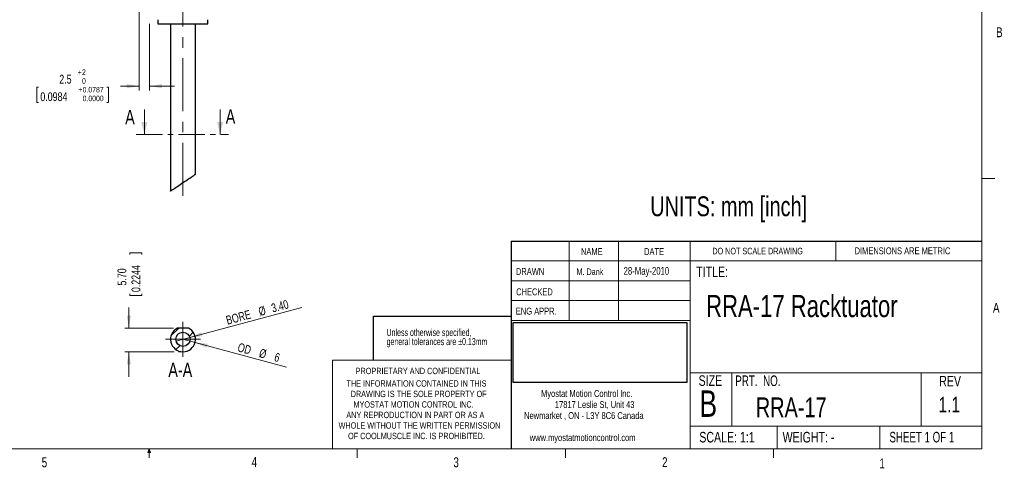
# Model space of a CAD drawing. Header units: millimetres. Extents: x 11 to 421, y 5 to 275.
# Tile 2 of 4: x 185 to 421, y 5 to 113. Entities that reach past the tile are written whole.
import ezdxf

# ---------------------------------------------------------------- set-up
doc = ezdxf.new("R2010")
doc.units = ezdxf.units.MM
doc.linetypes.add('CENTER', pattern=[10.16, 6.35, -1.27, 1.27, -1.27])
doc.linetypes.add('CENTERX2', pattern=[20.32, 12.7, -2.54, 2.54, -2.54])
doc.layers.add('FORMAT', color=7, linetype='Continuous')
doc.styles.add('SLDTEXTSTYLE0', font='TXT', dxfattribs={"width": 0.75})
doc.styles.add('SLDTEXTSTYLE1', font='TXT', dxfattribs={"width": 0.694444})
doc.styles.add('SLDTEXTSTYLE2', font='TXT', dxfattribs={"width": 0.6875})
doc.styles.add('SLDTEXTSTYLE3', font='TXT', dxfattribs={"width": 0.592105})
doc.dimstyles.new('SLDDIMSTYLE1', dxfattribs={"dimtxt": 2.116667, "dimasz": 3, "dimexe": 0, "dimexo": 0.0625, "dimgap": 0.529167, "dimtad": 0, "dimdec": 1, "dimrnd": 1e-09, "dimzin": 12, "dimdsep": 46, "dimtxsty": 'SLDTEXTSTYLE0', "dimsah": 1, "dimcen": 0.09, "dimadec": 0, "dimazin": 0, "dimtol": 1, "dimtp": 2, "dimtfac": 0.625, "dimtdec": 1, "dimtofl": 0, "dimtmove": 0, "dimatfit": 3, "dimfxl": 1, "dimtolj": 1, "dimtzin": 0, "dimarcsym": 0})
doc.dimstyles.new('SLDDIMSTYLE11', dxfattribs={"dimtxt": 2.116667, "dimasz": 3, "dimexe": 0, "dimexo": 0.0625, "dimgap": 0.529167, "dimtad": 2, "dimrnd": 1e-09, "dimzin": 12, "dimdsep": 46, "dimtxsty": 'SLDTEXTSTYLE0', "dimsah": 1, "dimcen": 0.09, "dimadec": 0, "dimazin": 0, "dimtfac": 1, "dimtofl": 0, "dimtmove": 0, "dimatfit": 3, "dimfxl": 1, "dimtolj": 1, "dimtzin": 12, "dimarcsym": 0})
doc.dimstyles.new('SLDDIMSTYLE12', dxfattribs={"dimtxt": 2.116667, "dimasz": 3, "dimexe": 0, "dimexo": 0.0625, "dimgap": 0.529167, "dimtad": 2, "dimrnd": 1e-09, "dimzin": 4, "dimdsep": 46, "dimtxsty": 'SLDTEXTSTYLE0', "dimsah": 1, "dimcen": 0.09, "dimadec": 0, "dimazin": 0, "dimtfac": 1, "dimtmove": 0, "dimatfit": 3, "dimfxl": 1, "dimtolj": 1, "dimtzin": 12, "dimarcsym": 0})
doc.dimstyles.new('SLDDIMSTYLE2', dxfattribs={"dimtxt": 2.116667, "dimasz": 3, "dimexe": 0, "dimexo": 0.0625, "dimgap": 0.529167, "dimtad": 0, "dimrnd": 1e-09, "dimzin": 4, "dimdsep": 46, "dimtxsty": 'SLDTEXTSTYLE0', "dimsah": 1, "dimcen": 0.09, "dimadec": 0, "dimazin": 0, "dimtfac": 1, "dimtofl": 0, "dimtmove": 0, "dimatfit": 3, "dimfxl": 1, "dimtolj": 1, "dimtzin": 12, "dimarcsym": 0})
picture_1 = doc.add_image_def('image1.bmp', size_in_pixel=(895, 310))

# ---------------------------------------------------------------- blocks, each defined once
blk = doc.blocks.new('SW_NOTE_0')
at = {"color": 0, "linetype": 'Continuous', "lineweight": 0, "char_height": 1.651, "attachment_point": 1, "style": 'SLDTEXTSTYLE0'}
for s, insert in [('Myostat Motion Control Inc.', (0, 2.13)), ('17817 Leslie St, Unit 43', (3.32, -0.52)), ('Newmarket , ON - L3Y 8C6 Canada', (-4.09, -3.17)), ('www.myostatmotioncontrol.com', (-2.73, -8.48))]:
    blk.add_mtext(s, dxfattribs=dict(at, insert=insert))
blk = doc.blocks.new('SW_NOTE_1')
at = {"color": 0, "linetype": 'Continuous', "lineweight": 0, "char_height": 1.524, "attachment_point": 1, "style": 'SLDTEXTSTYLE0'}
for s, insert in [('THE INFORMATION CONTAINED IN THIS', (0, 1.96)), ('DRAWING IS THE SOLE PROPERTY OF', (1, -0.56)), ('MYOSTAT MOTION CONTROL INC. ', (1.67, -3.08)), ('ANY REPRODUCTION IN PART OR AS A', (-0.04, -5.61)), ('WHOLE WITHOUT THE WRITTEN PERMISSION', (-1.91, -8.13)), ('OF COOLMUSCLE INC. IS PROHIBITED.', (0.37, -10.66))]:
    blk.add_mtext(s, dxfattribs=dict(at, insert=insert))
blk = doc.blocks.new('SW_NOTE_2')
at = {"color": 0, "linetype": 'Continuous', "lineweight": 0, "char_height": 1.7, "attachment_point": 1, "style": 'SLDTEXTSTYLE3'}
for s, insert in [('Unless otherwise specified, ', (0, 2.19)), ('general tolerances are ±0.13mm', (0, -0.01))]:
    blk.add_mtext(s, dxfattribs=dict(at, insert=insert))
blk = doc.blocks.new('*D5')
at = {"color": 7, "linetype": 'Continuous', "lineweight": 0}
for p, q in [((213.56, 131.6), (213.56, 96.08)), ((216.06, 112.05), (216.06, 96.08)), ((213.56, 97.08), (209.06, 97.08)), ((216.06, 97.08), (222.06, 97.08)), ((188.94, 96.83), (188.94, 93.13)), ((188.94, 96.83), (189.37, 96.83)), ((206.18, 96.83), (205.76, 96.83)), ((206.18, 96.83), (206.18, 93.13)), ((188.94, 93.13), (189.37, 93.13)), ((206.18, 93.13), (205.76, 93.13))]:
    blk.add_line(p, q, dxfattribs=at)
for points in [[(213.56, 97.08), (210.56, 97.58), (210.56, 96.58)], [(216.06, 97.08), (219.06, 96.58), (219.06, 97.58)]]:
    blk.add_solid(points, dxfattribs=at)
at = {"color": 7, "linetype": 'Continuous', "lineweight": 0, "attachment_point": 1, "style": 'SLDTEXTSTYLE0'}
for s, insert, char_height in [('2.5', (194.35, 99.81), 2.117), ('+', (198.74, 101.1), 1.32), ('2', (199.81, 101.1), 1.32), ('0', (199.81, 99), 1.32), ('0.0984', (189.8, 95.61), 2.117), ('+', (198.89, 96.9), 1.32), ('0.0787', (199.95, 96.9), 1.323), ('0.0000', (199.95, 94.8), 1.323)]:
    blk.add_mtext(s, dxfattribs=dict(at, insert=insert, char_height=char_height))
blk = doc.blocks.new('*D26')
at = {"color": 7, "linetype": 'Continuous', "lineweight": 0}
for p, q in [((211.32, 57.07), (214.17, 57.07)), ((211.32, 57.07), (211.32, 56.64)), ((214.17, 57.07), (214.17, 56.64)), ((211.32, 46.76), (211.32, 47.19)), ((211.32, 46.76), (214.17, 46.76)), ((214.17, 46.76), (214.17, 47.19)), ((211.06, 38.97), (211.06, 43.88)), ((221.76, 38.97), (210.06, 38.97)), ((221.95, 33.27), (210.06, 33.27)), ((211.06, 33.27), (211.06, 27.27))]:
    blk.add_line(p, q, dxfattribs=at)
for points in [[(211.06, 38.97), (211.56, 41.97), (210.56, 41.97)], [(211.06, 33.27), (210.56, 30.27), (211.56, 30.27)]]:
    blk.add_solid(points, dxfattribs=at)
at = {"color": 7, "linetype": 'Continuous', "lineweight": 0, "char_height": 2.117, "attachment_point": 1, "rotation": 90, "style": 'SLDTEXTSTYLE0'}
for s, insert in [('5.70', (208.34, 49.18)), ('0.2244', (211.7, 47.61))]:
    blk.add_mtext(s, dxfattribs=dict(at, insert=insert))
blk = doc.blocks.new('*D27')
at = {"color": 7, "linetype": 'Continuous', "lineweight": 0}
for q in [(224.06, 36.27), (248.91, 29.61)]:
    blk.add_line((226.96, 35.49), q, dxfattribs=at)
blk.add_solid([(226.96, 35.49), (229.73, 34.23), (229.99, 35.2)], dxfattribs=at)
at = {"color": 7, "linetype": 'Continuous', "lineweight": 0, "char_height": 2.117, "attachment_point": 1, "rotation": 345, "style": 'SLDTEXTSTYLE0'}
for s, insert in [('OD ', (237.58, 35.46)), ('%%c', (242.73, 34.08)), (' 6', (245.82, 33.26))]:
    blk.add_mtext(s, dxfattribs=dict(at, insert=insert))
blk = doc.blocks.new('*D28')
at = {"color": 7, "linetype": 'Continuous', "lineweight": 0}
for q in [(252.61, 43.91), (222.42, 35.83)]:
    blk.add_line((225.71, 36.71), q, dxfattribs=at)
blk.add_solid([(225.71, 36.71), (228.73, 37), (228.47, 37.97)], dxfattribs=at)
at = {"color": 7, "linetype": 'Continuous', "lineweight": 0, "char_height": 2.117, "attachment_point": 1, "rotation": 15, "style": 'SLDTEXTSTYLE0'}
for s, insert in [('3.40', (245.08, 44.72)), ('BORE ', (234.2, 41.8)), ('%%c', (242, 43.89))]:
    blk.add_mtext(s, dxfattribs=dict(at, insert=insert))
blk = doc.blocks.new('SW_CENTERMARKSYMBOL_10')
at = {"color": 0, "linetype": 'Continuous', "lineweight": 0}
for p, q in [((0, 2.5), (0, 4.2)), ((0, 0), (0, 2.5)), ((-2.5, 0), (-4.2, 0)), ((0, 0), (-2.5, 0)), ((0, 0), (0, -2.5)), ((0, 0), (2.5, 0)), ((2.5, 0), (4.2, 0)), ((0, -2.5), (0, -4.2))]:
    blk.add_line(p, q, dxfattribs=at)

msp = doc.modelspace()

# ---------------------------------------------------------------- hatches: boundary and pattern name
at = {"linetype": 'Continuous', "lineweight": 0}
h = msp.add_hatch(dxfattribs=at)
h.set_pattern_fill('ANSI31', style=0)
edge = h.paths.add_edge_path(flags=0)
edge.add_arc((224.064, 36.2662), 3, 115.841933, 424.158067)
edge.add_line((225.3717, 38.9662), (222.7563, 38.9662))
edge = h.paths.add_edge_path(flags=0)
edge.add_arc((224.064, 36.2662), 1.7, 0, 360)
h = msp.add_hatch(dxfattribs=at)
h.set_pattern_fill('ANSI31', style=0)
edge = h.paths.add_edge_path(flags=0)
edge.add_arc((224.064, 36.2662), 3, 115.841933, 424.158067)
edge.add_line((225.3717, 38.9662), (222.7563, 38.9662))
edge = h.paths.add_edge_path(flags=0)
edge.add_arc((224.064, 36.2662), 1.7, 0, 360)

# ---------------------------------------------------------------- linework, layer by layer
at = {"color": 7, "linetype": 'Continuous', "lineweight": 0}
for p, q in [((415.9568, 9.9587), (415.9568, 270.3087)), ((214.8009, 91.5026), (214.8009, 85.5026)), ((232.9777, 91.5026), (232.9777, 85.5026)), ((415.9568, 74.9374), (419.1318, 74.9374)), ((316.8169, 59.8531), (316.8169, 40.8031)), ((328.7175, 59.8531), (328.7175, 40.8031)), ((345.8853, 59.8531), (345.8853, 9.9587)), ((380.921, 55.0906), (380.921, 59.8531)), ((302.9194, 55.0906), (415.9568, 55.0906)), ((302.9194, 50.3281), (345.8853, 50.3281)), ((302.9194, 45.5656), (345.8853, 45.5656)), ((345.8853, 40.8031), (302.9194, 40.8031)), ((224.064, 33.2662), (222.9532, 33.2662)), ((259.9535, 31.2781), (259.9535, 9.9587)), ((302.9194, 31.2781), (259.9535, 31.2781)), ((345.8853, 28.2432), (415.9568, 28.2432)), ((355.9321, 28.2432), (355.9321, 15.366)), ((401.4296, 28.2432), (401.4296, 15.366)), ((345.8853, 15.366), (415.9568, 15.366)), ((366.793, 15.366), (366.793, 9.9587)), ((391.4795, 15.366), (391.4795, 9.9587)), ((415.9568, 9.9587), (15.9068, 9.9587)), ((215.5889, 9.0805), (215.9254, 9.9587)), ((215.9254, 9.9587), (215.9254, 7.8048)), ((215.9254, 9.9587), (216.2443, 9.0805)), ((265.9317, 9.9587), (265.9317, 7.8048)), ((315.9379, 9.9587), (315.9379, 7.8048)), ((365.9442, 9.9587), (365.9442, 7.8048)), ((216.2443, 9.0805), (215.5889, 9.0805))]:
    msp.add_line(p, q, dxfattribs=at)
at = {"color": 7, "linetype": 'CENTERX2', "lineweight": 0}
msp.add_line((224.064, 70.7671), (224.064, 192.1134), dxfattribs=at)
at = {"color": 7, "linetype": 'Continuous', "lineweight": 30}
for p, q in [((218.064, 112.053), (230.064, 112.053)), ((302.9194, 59.8531), (415.9568, 59.8531)), ((302.9194, 59.8531), (302.9194, 9.9587)), ((225.3717, 38.9662), (222.7563, 38.9662))]:
    msp.add_line(p, q, dxfattribs=at)
at = {"color": 7, "linetype": 'CENTER', "lineweight": 0}
msp.add_line((212.8009, 85.5026), (234.9777, 85.5026), dxfattribs=at)
at = {"color": 7, "linetype": 'Continuous', "lineweight": 30, "flags": 128}
msp.add_lwpolyline([(221.064, 71.896), (221.0678, 71.8985), (221.1057, 71.9239), (221.1842, 71.9765), (221.302, 72.0554), (221.4575, 72.1597), (221.6487, 72.2878), (221.8729, 72.438), (222.127, 72.6083), (222.4076, 72.7963), (222.7109, 72.9996), (223.0326, 73.2152), (223.3685, 73.4402), (223.7139, 73.6717), (224.064, 73.9063), (224.4141, 74.1409), (224.7595, 74.3723), (225.0953, 74.5974), (225.4171, 74.813), (225.7204, 75.0162), (226.001, 75.2043), (226.2551, 75.3746), (226.4793, 75.5248), (226.6705, 75.6529), (226.826, 75.7571), (226.9438, 75.8361), (227.0222, 75.8886), (227.0602, 75.9141), (227.064, 75.9166)], dxfattribs=at)
at = {"color": 7, "linetype": 'Continuous', "lineweight": 30}
msp.add_circle((224.064, 36.2662), 1.7, dxfattribs=at)
msp.add_arc((224.064, 36.2662), 3, 115.841933, 64.158067, dxfattribs=at)
for points in [[(218.064, 113.053), (218.064, 112.053)], [(221.064, 112.053), (221.064, 71.896)], [(227.064, 75.9166), (227.064, 112.053)], [(230.064, 112.053), (230.064, 113.053)]]:
    msp.add_open_spline(points, degree=1, dxfattribs=at)
at = {"color": 7, "linetype": 'Continuous', "lineweight": 0}
for points in [[(214.8009, 85.5026), (215.5509, 88.5026), (214.0509, 88.5026)], [(232.9777, 85.5026), (233.7277, 88.5026), (232.2277, 88.5026)]]:
    msp.add_solid(points, dxfattribs=at)
at = {"layer": 'FORMAT'}
for p, q in [((269.8612, 31.2781), (269.8612, 41.8539)), ((269.8612, 41.8539), (302.9194, 41.8539))]:
    msp.add_line(p, q, dxfattribs=at)

# ---------------------------------------------------------------- block references
at = {"color": 7, "linetype": 'Continuous', "lineweight": 0}
for name, p in [('SW_CENTERMARKSYMBOL_10', (224.064, 36.2662)), ('SW_NOTE_2', (272.9821, 36.5803)), ('SW_NOTE_1', (263.3542, 24.4643)), ('SW_NOTE_0', (310.1009, 21.9408))]:
    msp.add_blockref(name, p, dxfattribs=at)

# ---------------------------------------------------------------- texts
at = {"color": 7, "linetype": 'Continuous', "lineweight": 0, "attachment_point": 1}
for s, insert, char_height, style in [('B', (419.3916, 111.2288), 2.3813, 'SLDTEXTSTYLE0'), ('UNITS: mm [inch]', (336.3162, 70.6044), 4.7625, 'SLDTEXTSTYLE0'), ('NAME', (319.6806, 58.1816), 1.651, 'SLDTEXTSTYLE0'), ('DATE', (334.8453, 58.1816), 1.651, 'SLDTEXTSTYLE0'), ('DO NOT SCALE DRAWING', (351.2507, 58.2586), 1.5875, 'SLDTEXTSTYLE0'), ('DIMENSIONS ARE METRIC', (385.4163, 58.3493), 1.651, 'SLDTEXTSTYLE0'), ('DRAWN', (304.0533, 53.3814), 1.651, 'SLDTEXTSTYLE0'), ('M. Dank', (318.6028, 53.2907), 1.5875, 'SLDTEXTSTYLE0'), ('28-May-2010', (329.9241, 53.6327), 1.852083, 'SLDTEXTSTYLE0'), ('TITLE:', (347.3752, 53.7549), 2.54, 'SLDTEXTSTYLE0'), ('CHECKED', (304.1075, 48.4955), 1.651, 'SLDTEXTSTYLE0'), ('RRA-17 Racktuator', (349.7324, 46.8995), 5.291667, 'SLDTEXTSTYLE0'), ('A', (418.6449, 45.0247), 2.3813, 'SLDTEXTSTYLE0'), ('ENG APPR.', (304.034, 43.8595), 1.651, 'SLDTEXTSTYLE0'), ('A-A', (220.5437, 30.6407), 3.43958, 'SLDTEXTSTYLE0'), ('PROPRIETARY AND CONFIDENTIAL', (265.5535, 29.4237), 1.524, 'SLDTEXTSTYLE0'), ('SIZE', (347.9364, 27.6167), 2.54, 'SLDTEXTSTYLE0'), ('PRT.  NO.', (356.7375, 27.5812), 2.54, 'SLDTEXTSTYLE1'), ('REV', (405.7417, 27.4819), 2.54, 'SLDTEXTSTYLE0'), ('B', (348.1368, 23.983), 6.35, 'SLDTEXTSTYLE0'), ('RRA-17', (361.687, 22.2982), 4.7625, 'SLDTEXTSTYLE0'), ('1.1', (405.5772, 22.4454), 3.70417, 'SLDTEXTSTYLE0'), ('SCALE: 1:1', (348.1054, 14.0233), 2.54, 'SLDTEXTSTYLE0'), ('WEIGHT: -', (368.1188, 14.0233), 2.54, 'SLDTEXTSTYLE0'), ('SHEET 1 OF 1', (393.7877, 14.0316), 2.54, 'SLDTEXTSTYLE2'), ('5', (190.1219, 7.8889), 2.3813, 'SLDTEXTSTYLE0'), ('4', (240.5412, 7.9686), 2.3813, 'SLDTEXTSTYLE0'), ('3', (289.0208, 7.9151), 2.3813, 'SLDTEXTSTYLE0'), ('2', (339.1483, 7.936), 2.3813, 'SLDTEXTSTYLE0'), ('1', (391.3712, 7.6548), 2.3813, 'SLDTEXTSTYLE0')]:
    msp.add_mtext(s, dxfattribs=dict(at, insert=insert, char_height=char_height, style=style))
at = {"color": 7, "linetype": 'Continuous', "char_height": 3.4396, "attachment_point": 1, "style": 'SLDTEXTSTYLE0'}
for insert in [(210.1756, 91.3429), (234.3335, 91.5026)]:
    msp.add_mtext('A', dxfattribs=dict(at, insert=insert))

# ---------------------------------------------------------------- dimensions: what is measured, and where the dimension line sits
at = {"color": 7, "linetype": 'Continuous', "lineweight": 0}
dim = msp.add_linear_dim(base=(216.064, 97.0776), p1=(213.564, 132.6035), p2=(216.064, 113.053), dimstyle='SLDDIMSTYLE1', dxfattribs=at)
dim.commit()
dim.dimension.update_dxf_attribs({"geometry": '*D5', "text_midpoint": (197.564, 97.0776), "dimtype": 160})
dim = msp.add_linear_dim(base=(211.064, 38.9662), p1=(222.9532, 33.2662), p2=(222.7563, 38.9662), angle=90, dimstyle='SLDDIMSTYLE2', dxfattribs=at)
dim.commit()
dim.dimension.update_dxf_attribs({"geometry": '*D26', "text_midpoint": (211.064, 51.9139), "dimtype": 160})
dim = msp.add_diameter_dim_2p(p1=(222.4219, 35.8262), p2=(225.7061, 36.7062), text='BORE <>', dimstyle='SLDDIMSTYLE12', dxfattribs=at)
dim.commit()
dim.dimension.update_dxf_attribs({"geometry": '*D28', "text_midpoint": (243.0561, 41.3551), "dimtype": 163})
dim = msp.add_radius_dim(center=(224.064, 36.2662), mpoint=(226.9618, 35.4898), text='OD %%c 6', dimstyle='SLDDIMSTYLE11', override={"dimpost": '<>'}, dxfattribs=at)
dim.commit()
dim.dimension.update_dxf_attribs({"geometry": '*D27', "text_midpoint": (242.1975, 31.4074), "dimtype": 164})

# ---------------------------------------------------------------- pictures from other files: only their frames are drawn
image = msp.add_image(picture_1, insert=(303.408, 25.856), size_in_units=(41.6841, 14.4381))
image.dxf.flags = 7

doc.saveas('drawing.dxf')
